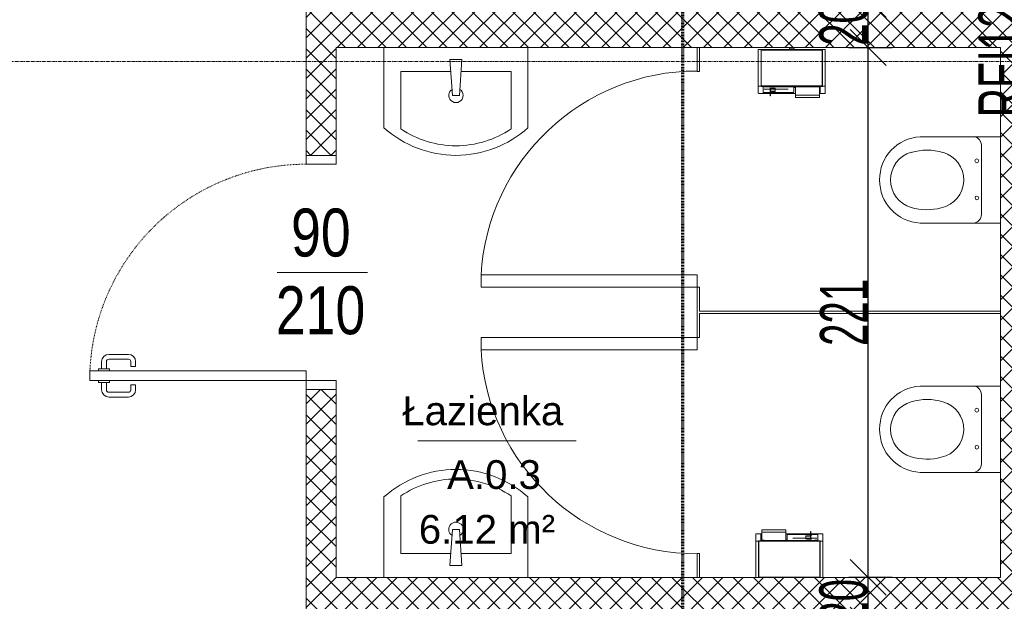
# Model space of a CAD drawing. Header units: millimetres. Extents: x -56965 to 15328, y -25411 to 16900.
# Tile 31 of 69: x -40712 to -36607, y 124 to 2550. Entities that reach past the tile are written whole.
import ezdxf

# ---------------------------------------------------------------- set-up
doc = ezdxf.new("R2010")
doc.units = ezdxf.units.MM
doc.linetypes.add('Kreska', pattern=[6.35, 3.175, -3.175])
doc.linetypes.add('Linia siatki', pattern=[22.225, 12.7, -3.175, 3.175, -3.175])
for name, color, linetype, lineweight in [('A-ANNO-DIMS', 7, 'Continuous', 5), ('A-AREA-IDEN', 7, 'Continuous', 5), ('A-DOOR', 7, 'Continuous', 5), ('A-DOOR-FRAM', 7, 'Continuous', 5), ('A-DOOR-HDLN', 7, 'Kreska', 5), ('A-DOOR-IDEN', 7, 'Continuous', 5), ('A-WALL', 7, 'Continuous', 5), ('A-WALL-FNSH', 7, 'Continuous', 35), ('A-WALL-IDEN', 7, 'Continuous', 5), ('A-WALL-PATT', 7, 'Continuous', 35), ('G-ANNO-SYMB', 7, 'Continuous', 5), ('P-SANR-FIXT', 7, 'Continuous', 5), ('Q-SPCQ', 7, 'Continuous', 5), ('S-GRID', 7, 'Continuous', 5)]:
    doc.layers.add(name, color=color, linetype=linetype, lineweight=lineweight)
doc.styles.add('Arial_1', font='arial.ttf', dxfattribs={"width": 0.8, "height": 200})
doc.styles.add('Arial_3', font='arial.ttf', dxfattribs={"height": 120})
doc.styles.add('Arial_4', font='arial.ttf', dxfattribs={"width": 0.6, "height": 200})
doc.dimstyles.new('standard_wielkość_otworów', dxfattribs={"dimscale": 304.8, "dimtxt": 204.05188, "dimasz": 0.492126, "dimexe": 0.328084, "dimexo": 0.0625, "dimgap": 0, "dimtad": 1, "dimdec": 0, "dimlfac": 0.1, "dimzin": 0, "dimdsep": 46, "dimtxsty": 'Arial_4', "dimblk1": 'OBLIQUE', "dimblk2": 'OBLIQUE', "dimsah": 1, "dimcen": 0.09, "dimazin": 0, "dimtfac": 1, "dimtdec": 4, "dimtix": 1, "dimtmove": 0, "dimatfit": 3, "dimfxl": 0.328084, "dimfxlon": 1, "dimtvp": 1, "dimtolj": 1, "dimtzin": 0, "dimarcsym": 2})
pattern_1 = [(45, (0, 1348.477), (-42.42641, 42.42641), []), (135, (0, 1348.477), (-42.42641, -42.42641), [])]

# ---------------------------------------------------------------- blocks, each defined once
blk = doc.blocks.new('ARC_DOOR - ARC_DOOR_90 x 211-1704874-PARTER')
at = {"layer": 'A-DOOR'}
for p, q in [((-451, 964.5), (-411, 964.5)), ((-451, 964.5), (-451, 62.5)), ((-411, 964.5), (-411, 62.5)), ((-459, 914.5), (-490, 914.5)), ((-459, 927), (-451, 927)), ((-459, 882), (-459, 927)), ((-403, 927), (-411, 927)), ((-403, 882), (-403, 927)), ((-403, 914.5), (-372, 914.5)), ((-520, 803.1), (-520, 884.5)), ((-500, 803.1), (-500, 884.5)), ((-459, 894.5), (-490, 894.5)), ((-451, 882), (-459, 882)), ((-411, 882), (-403, 882)), ((-403, 894.5), (-372, 894.5)), ((-362, 803.1), (-362, 884.5)), ((-342, 803.1), (-342, 884.5)), ((-469, 793.1), (-490, 793.1)), ((-469, 773.1), (-469, 793.1)), ((-393, 773.1), (-393, 793.1)), ((-393, 793.1), (-372, 793.1)), ((-469, 773.1), (-490, 773.1)), ((-393, 773.1), (-372, 773.1)), ((-411, 62.5), (-451, 62.5))]:
    blk.add_line(p, q, dxfattribs=at)
for centre, radius, start, end in [((-490, 884.5), 30, 90, 180), ((-372, 884.5), 30, 0, 90), ((-490, 884.5), 10, 90, 180), ((-372, 884.5), 10, 0, 90), ((-490, 803.1), 30, 180, 270), ((-490, 803.1), 10, 180, 270), ((-372, 803.1), 30, 270, 0), ((-372, 803.1), 10, 270, 0)]:
    blk.add_arc(centre, radius, start, end, dxfattribs=at)
at = {"layer": 'A-DOOR-FRAM'}
for p, q in [((-451, 62.5), (-488, 62.5)), ((-488, 62.5), (-488, -62.5)), ((-451, -62.5), (-451, 62.5)), ((488, 62.5), (451, 62.5)), ((451, 62.5), (451, -62.5)), ((488, -62.5), (488, 62.5)), ((-488, -62.5), (-451, -62.5)), ((451, -62.5), (488, -62.5))]:
    blk.add_line(p, q, dxfattribs=at)
at = {"layer": 'A-DOOR-HDLN'}
blk.add_arc((-451, 62.5), 902, 360, 90, dxfattribs=at)
blk = doc.blocks.new('M_Jednoskrzydłowe płytowe - 90-1701238-PARTER')
at = {"layer": 'A-DOOR'}
for p, q in [((399, 5), (399, 905.2)), ((450, 905.2), (399, 905.2)), ((450, 5), (450, 905.2)), ((450, 5), (399, 5))]:
    blk.add_line(p, q, dxfattribs=at)
blk.add_arc((450, 5), 901.7, 93.2424, 180, dxfattribs=at)
blk = doc.blocks.new('M_Jednoskrzydłowe płytowe - 90-1696395-PARTER')
at = {"layer": 'A-DOOR'}
for p, q in [((399, -5), (399, -905.2)), ((450, -5), (399, -5)), ((450, -5), (450, -905.2)), ((450, -905.2), (399, -905.2))]:
    blk.add_line(p, q, dxfattribs=at)
blk.add_arc((450, -5), 901.7, 180, 266.7576, dxfattribs=at)
blk = doc.blocks.new('ARC_LAVATORY_ARRAY - ARC_LAVATORY_ARRAY-1695681-PARTER')
at = {"layer": 'P-SANR-FIXT', "color": 13, "true_color": 0xcb6b69}
for p, q in [((-1094.9, 470), (-1094.9, 135)), ((-735.1, 135), (-735.1, 470)), ((-54.9, 470), (-54.9, 135)), ((304.9, 135), (304.9, 470)), ((-1059.2, 214.5), (-769.7, 214.5)), ((-19.2, 214.5), (270.3, 214.5))]:
    blk.add_line(p, q, dxfattribs=at)
for centre, radius in [((-989.9, 233), 7.49), ((-835.3, 233.2), 8.05), ((50.1, 233), 7.49), ((204.7, 233.2), 8.05)]:
    blk.add_circle(centre, radius, dxfattribs=at)
for centre, radius, start, end in [((-917.1, 460.6), 178.1, 89.3247, 176.9745), ((-917.1, 460.6), 178.1, 89.3247, 176.9745), ((-912.9, 460.6), 178.1, 3.0255, 90.6753), ((-912.9, 460.6), 178.1, 3.0255, 90.6753), ((122.9, 460.6), 178.1, 89.3247, 176.9745), ((122.9, 460.6), 178.1, 89.3247, 176.9745), ((127.1, 460.6), 178.1, 3.0255, 90.6753), ((127.1, 460.6), 178.1, 3.0255, 90.6753), ((-915, 473.7), 119.7, 15.9136, 164.0864), ((125, 473.7), 119.7, 15.9136, 164.0864), ((-799.8, 440.9), 239.5, 164.0864, 194.3367), ((-1031, 440.6), 240.2, 344.0864, 15.9136), ((240.2, 440.9), 239.5, 164.0864, 194.3367), ((9, 440.6), 240.2, 344.0864, 15.9136), ((-915, 407.6), 119.7, 192.5656, 344.0864), ((125, 407.6), 119.7, 192.5656, 344.0864), ((-1059.2, 250.3), 35.8, 184.8473, 270), ((-19.2, 250.3), 35.8, 184.8473, 270), ((-769.7, 250.3), 35.8, 270, 345.3093), ((270.3, 250.3), 35.8, 270, 345.3093)]:
    blk.add_arc(centre, radius, start, end, dxfattribs=at)
blk = doc.blocks.new('ZZZ OHy Umywalka ___FK_04_0 - przykład-1698587-PARTER')
at = {"layer": 'P-SANR-FIXT', "color": 13, "true_color": 0xcb6b69}
for p, q in [((-175, 435.4), (-175, 100)), ((-105, 200), (-105, 439.4)), ((355, 439.4), (355, 200)), ((425, 100), (425, 435.4)), ((110.5, 300), (100, 150)), ((110.5, 300), (139.5, 300)), ((150, 150), (139.5, 300)), ((103.5, 200), (-105, 200)), ((355, 200), (146.5, 200)), ((150, 150), (100, 150))]:
    blk.add_line(p, q, dxfattribs=at)
for centre, radius, start, end in [((125, 100), 450, 90, 131.8103), ((125, 100), 450, 48.1897, 90), ((125, 100), 410, 90, 124.1233), ((125, 100), 410, 55.8767, 90), ((125, 300), 30, 45, 225), ((125, 300), 30, 303.0422, 45), ((125, 300), 30, 225, 236.9578)]:
    blk.add_arc(centre, radius, start, end, dxfattribs=at)
blk = doc.blocks.new('ARC_TOILET PAPER DISPENCER - ARC TOILET PAPER DISPENCER-V38-PARTER')
at = {"layer": 'Q-SPCQ'}
for p, q in [((-140, 91.5), (-140, -61.7)), ((-136.5, 91.5), (-140, 91.5)), ((-136.5, 91.5), (136.5, 91.5)), ((-128, -61), (-128, 90)), ((-128, 90), (128, 90)), ((-127, 89), (127, 89)), ((-127, -60.5), (-127, 89)), ((-10, 94.3), (-10, 91.5)), ((-6.3, 96.3), (6.3, 96.3)), ((-6.3, 96.3), (6.3, 96.3)), ((10, 91.5), (10, 94.3)), ((127, 89), (127, -60.5)), ((128, 90), (128, -61)), ((140, 91.5), (136.5, 91.5)), ((140, -61.7), (140, 91.5)), ((-140, -90.8), (-140, -61.7)), ((-136.5, -61), (-128, -61)), ((-128, -61), (-128, -62.5)), ((-128, -62.5), (128, -62.5)), ((-127, -60.5), (127, -60.5)), ((-118.5, -64.5), (-104.8, -64.5)), ((-118.5, -90), (-118.5, -64.8)), ((-118.5, -88.5), (-118.5, -65)), ((-115, -73.5), (-15, -73.5)), ((-104.8, -64.5), (-98.8, -64.3)), ((-98.8, -64.3), (-98.8, -63.7)), ((-98.8, -63.7), (-98.5, -63.7)), ((-98.5, -63.7), (98.5, -63.7)), ((-98.5, -63.7), (-98.5, -63.7)), ((-92, -69.7), (-89.4, -69.7)), ((-89.8, -71.8), (-89.8, -85.3)), ((-89.4, -69.7), (-72.5, -69.7)), ((-88.6, -85.3), (-88.6, -71.8)), ((-68.5, -70.5), (-68.5, -82.7)), ((9, -65), (9, -64)), ((9, -65), (9, -88.5)), ((9, -66.7), (15, -66.7)), ((15, -98.5), (15, -63.7)), ((98.5, -63.7), (98.8, -63.7)), ((98.5, -63.7), (98.5, -63.7)), ((98.8, -63.7), (98.8, -64.3)), ((98.8, -64.3), (104.8, -64.5)), ((104.8, -64.5), (118.5, -64.5)), ((115, -64.5), (115, -98.5)), ((115, -66.7), (118.5, -66.7)), ((118.5, -64.5), (118.5, -90)), ((128, -61), (136.5, -61)), ((128, -62.5), (128, -61)), ((140, -61.7), (140, -90.8)), ((-89.8, -91.5), (-136.5, -91.5)), ((-118.5, -88.6), (9, -88.6)), ((-89.8, -85.3), (-89.8, -88.9)), ((-89.8, -88.9), (-89.8, -85.6)), ((-89.8, -88.9), (-89.8, -101.5)), ((-89.8, -101.5), (-88.6, -101.5)), ((-89.8, -101.5), (-89.8, -101.5)), ((-72.5, -83.5), (-88.8, -83.5)), ((-72.5, -82.3), (-88.6, -82.3)), ((-88.6, -88.9), (-88.6, -85.3)), ((-88.6, -85.6), (-88.6, -88.9)), ((-88.6, -101.5), (-88.6, -88.9)), ((15, -91.5), (-88.6, -91.5)), ((-88.6, -101.5), (-88.6, -101.5)), ((9, -88.6), (9, -88.5)), ((15, -98.5), (115, -98.5)), ((15, -98.8), (15, -108.5)), ((15, -108.5), (115, -108.5)), ((136.5, -91.5), (115, -91.5)), ((115, -108.5), (115, -98.8))]:
    blk.add_line(p, q, dxfattribs=at)
at = {"layer": 'Q-SPCQ', "flags": 128}
for points in [[(-10, 94.3), (-10, 94.3), (-10, 94.4), (-10, 94.5), (-10, 94.6), (-10, 94.7), (-9.9, 94.7), (-9.9, 94.8), (-9.9, 94.9), (-9.9, 95), (-9.8, 95), (-9.8, 95.1), (-9.8, 95.2), (-9.7, 95.3), (-9.7, 95.3), (-9.7, 95.4), (-9.6, 95.5), (-9.6, 95.5), (-9.5, 95.6), (-9.4, 95.6), (-9.4, 95.7), (-9.3, 95.8), (-9.3, 95.8), (-9.2, 95.9), (-9.1, 95.9), (-9.1, 95.9), (-9, 96), (-8.9, 96), (-8.9, 96.1), (-8.8, 96.1), (-8.7, 96.1), (-8.6, 96.2), (-8.6, 96.2), (-8.5, 96.2), (-8.4, 96.2), (-8.3, 96.2), (-8.3, 96.2), (-8.2, 96.3), (-8.1, 96.3), (-8, 96.3), (-8, 96.3)], [(-8, 96.3), (-8, 96.3), (-8, 96.3), (-7.9, 96.3), (-7.9, 96.3), (-7.8, 96.3), (-7.8, 96.3), (-7.7, 96.3), (-7.6, 96.3), (-7.5, 96.3), (-7.4, 96.3), (-7.2, 96.3), (-7.1, 96.3), (-6.9, 96.3), (-6.8, 96.3), (-6.6, 96.3), (-6.4, 96.3), (-6.2, 96.3), (-6, 96.3), (-5.8, 96.3), (-5.6, 96.3), (-5.3, 96.3), (-5.1, 96.3), (-4.8, 96.3), (-4.6, 96.3), (-4.3, 96.3), (-4, 96.3), (-3.8, 96.3), (-3.5, 96.3), (-3.2, 96.3), (-2.9, 96.3), (-2.6, 96.3), (-2.3, 96.3), (-2, 96.3), (-1.7, 96.3), (-1.4, 96.3), (-1, 96.3), (-0.7, 96.3), (-0.4, 96.3), (-0.1, 96.3), (0.2, 96.3), (0.6, 96.3), (0.9, 96.3), (1.2, 96.3), (1.5, 96.3), (1.8, 96.3), (2.1, 96.3), (2.4, 96.3), (2.7, 96.3), (3, 96.3), (3.3, 96.3), (3.6, 96.3), (3.9, 96.3), (4.2, 96.3), (4.4, 96.3), (4.7, 96.3), (5, 96.3), (5.2, 96.3), (5.4, 96.3), (5.7, 96.3), (5.9, 96.3), (6.1, 96.3), (6.3, 96.3), (6.5, 96.3), (6.7, 96.3), (6.9, 96.3), (7, 96.3), (7.2, 96.3), (7.3, 96.3), (7.4, 96.3), (7.5, 96.3), (7.6, 96.3), (7.7, 96.3), (7.8, 96.3), (7.9, 96.3), (7.9, 96.3), (8, 96.3), (8, 96.3), (8, 96.3)], [(8, 96.3), (8, 96.3), (8, 96.3), (7.9, 96.3), (7.9, 96.3), (7.8, 96.3), (7.8, 96.3), (7.7, 96.3), (7.6, 96.3), (7.5, 96.3), (7.4, 96.3), (7.2, 96.3), (7.1, 96.3), (6.9, 96.3), (6.8, 96.3), (6.6, 96.3), (6.4, 96.3), (6.2, 96.3), (6, 96.3), (5.8, 96.3), (5.6, 96.3), (5.3, 96.3), (5.1, 96.3), (4.8, 96.3), (4.6, 96.3), (4.3, 96.3), (4, 96.3), (3.8, 96.3), (3.5, 96.3), (3.2, 96.3), (2.9, 96.3), (2.6, 96.3), (2.3, 96.3), (2, 96.3), (1.7, 96.3), (1.4, 96.3), (1, 96.3), (0.7, 96.3), (0.4, 96.3), (0.1, 96.3), (-0.2, 96.3), (-0.6, 96.3), (-0.9, 96.3), (-1.2, 96.3), (-1.5, 96.3), (-1.8, 96.3), (-2.1, 96.3), (-2.4, 96.3), (-2.7, 96.3), (-3, 96.3), (-3.3, 96.3), (-3.6, 96.3), (-3.9, 96.3), (-4.2, 96.3), (-4.4, 96.3), (-4.7, 96.3), (-5, 96.3), (-5.2, 96.3), (-5.4, 96.3), (-5.7, 96.3), (-5.9, 96.3), (-6.1, 96.3), (-6.3, 96.3), (-6.5, 96.3), (-6.7, 96.3), (-6.9, 96.3), (-7, 96.3), (-7.2, 96.3), (-7.3, 96.3), (-7.4, 96.3), (-7.5, 96.3), (-7.6, 96.3), (-7.7, 96.3), (-7.8, 96.3), (-7.9, 96.3), (-7.9, 96.3), (-8, 96.3), (-8, 96.3), (-8, 96.3)], [(-6.3, 96.3), (-6.3, 96.3), (-6.3, 96.3), (-6.3, 96.4), (-6.2, 96.4), (-6.2, 96.4), (-6.2, 96.4), (-6.1, 96.5), (-6.1, 96.5), (-6.1, 96.5), (-6, 96.5), (-6, 96.6), (-6, 96.6), (-5.9, 96.6), (-5.9, 96.6), (-5.9, 96.6), (-5.8, 96.6), (-5.8, 96.7), (-5.7, 96.7), (-5.7, 96.7), (-5.7, 96.7), (-5.6, 96.7), (-5.6, 96.7), (-5.5, 96.7), (-5.5, 96.7), (-5.5, 96.7)], [(-5.5, 96.7), (-5.5, 96.7), (-5.5, 96.7), (-5.5, 96.7), (-5.4, 96.7), (-5.4, 96.7), (-5.3, 96.7), (-5.3, 96.7), (-5.2, 96.7), (-5.1, 96.7), (-5.1, 96.7), (-5, 96.7), (-4.9, 96.7), (-4.8, 96.7), (-4.7, 96.7), (-4.5, 96.7), (-4.4, 96.7), (-4.3, 96.7), (-4.1, 96.7), (-4, 96.7), (-3.8, 96.7), (-3.7, 96.7), (-3.5, 96.7), (-3.3, 96.7), (-3.2, 96.7), (-3, 96.7), (-2.8, 96.7), (-2.6, 96.7), (-2.4, 96.7), (-2.2, 96.7), (-2, 96.7), (-1.8, 96.7), (-1.6, 96.7), (-1.4, 96.7), (-1.2, 96.7), (-0.9, 96.7), (-0.7, 96.7), (-0.5, 96.7), (-0.3, 96.7), (-0.1, 96.7), (0.2, 96.7), (0.4, 96.7), (0.6, 96.7), (0.8, 96.7), (1, 96.7), (1.2, 96.7), (1.5, 96.7), (1.7, 96.7), (1.9, 96.7), (2.1, 96.7), (2.3, 96.7), (2.5, 96.7), (2.7, 96.7), (2.9, 96.7), (3.1, 96.7), (3.2, 96.7), (3.4, 96.7), (3.6, 96.7), (3.7, 96.7), (3.9, 96.7), (4.1, 96.7), (4.2, 96.7), (4.3, 96.7), (4.5, 96.7), (4.6, 96.7), (4.7, 96.7), (4.8, 96.7), (4.9, 96.7), (5, 96.7), (5.1, 96.7), (5.2, 96.7), (5.3, 96.7), (5.3, 96.7), (5.4, 96.7), (5.4, 96.7), (5.4, 96.7), (5.5, 96.7), (5.5, 96.7), (5.5, 96.7)], [(5.5, 96.7), (5.5, 96.7), (5.5, 96.7), (5.5, 96.7), (5.4, 96.7), (5.4, 96.7), (5.3, 96.7), (5.3, 96.7), (5.2, 96.7), (5.1, 96.7), (5.1, 96.7), (5, 96.7), (4.9, 96.7), (4.8, 96.7), (4.7, 96.7), (4.5, 96.7), (4.4, 96.7), (4.3, 96.7), (4.1, 96.7), (4, 96.7), (3.8, 96.7), (3.7, 96.7), (3.5, 96.7), (3.3, 96.7), (3.2, 96.7), (3, 96.7), (2.8, 96.7), (2.6, 96.7), (2.4, 96.7), (2.2, 96.7), (2, 96.7), (1.8, 96.7), (1.6, 96.7), (1.4, 96.7), (1.2, 96.7), (0.9, 96.7), (0.7, 96.7), (0.5, 96.7), (0.3, 96.7), (0.1, 96.7), (-0.2, 96.7), (-0.4, 96.7), (-0.6, 96.7), (-0.8, 96.7), (-1, 96.7), (-1.2, 96.7), (-1.5, 96.7), (-1.7, 96.7), (-1.9, 96.7), (-2.1, 96.7), (-2.3, 96.7), (-2.5, 96.7), (-2.7, 96.7), (-2.9, 96.7), (-3.1, 96.7), (-3.2, 96.7), (-3.4, 96.7), (-3.6, 96.7), (-3.7, 96.7), (-3.9, 96.7), (-4.1, 96.7), (-4.2, 96.7), (-4.3, 96.7), (-4.5, 96.7), (-4.6, 96.7), (-4.7, 96.7), (-4.8, 96.7), (-4.9, 96.7), (-5, 96.7), (-5.1, 96.7), (-5.2, 96.7), (-5.3, 96.7), (-5.3, 96.7), (-5.4, 96.7), (-5.4, 96.7), (-5.4, 96.7), (-5.5, 96.7), (-5.5, 96.7), (-5.5, 96.7)], [(5.5, 96.7), (5.5, 96.7), (5.6, 96.7), (5.6, 96.7), (5.7, 96.7), (5.7, 96.7), (5.7, 96.7), (5.8, 96.7), (5.8, 96.6), (5.9, 96.6), (5.9, 96.6), (5.9, 96.6), (6, 96.6), (6, 96.6), (6, 96.5), (6.1, 96.5), (6.1, 96.5), (6.1, 96.5), (6.2, 96.5), (6.2, 96.4), (6.2, 96.4), (6.2, 96.4), (6.3, 96.3), (6.3, 96.3), (6.3, 96.3), (6.3, 96.3)], [(8, 96.3), (8.1, 96.3), (8.2, 96.3), (8.2, 96.3), (8.3, 96.2), (8.4, 96.2), (8.5, 96.2), (8.6, 96.2), (8.6, 96.2), (8.7, 96.1), (8.8, 96.1), (8.9, 96.1), (8.9, 96), (9, 96), (9.1, 96), (9.1, 95.9), (9.2, 95.9), (9.3, 95.8), (9.3, 95.8), (9.4, 95.7), (9.4, 95.7), (9.5, 95.6), (9.5, 95.5), (9.6, 95.5), (9.6, 95.4), (9.7, 95.3), (9.7, 95.3), (9.8, 95.2), (9.8, 95.1), (9.8, 95.1), (9.9, 95), (9.9, 94.9), (9.9, 94.8), (9.9, 94.8), (10, 94.7), (10, 94.6), (10, 94.5), (10, 94.4), (10, 94.4), (10, 94.3), (10, 94.3)], [(-140, -61.7), (-139.9, -61.6), (-139.7, -61.4), (-139.2, -61.3), (-138.7, -61.2), (-138, -61.1), (-137.3, -61), (-136.5, -61)], [(136.5, -61), (137.3, -61), (138, -61.1), (138.7, -61.2), (139.2, -61.3), (139.7, -61.4), (139.9, -61.6), (140, -61.7)], [(-136.5, -91.5), (-137.3, -91.5), (-138, -91.4), (-138.7, -91.3), (-139.2, -91.2), (-139.7, -91.1), (-139.9, -90.9), (-140, -90.8)], [(140, -90.8), (139.9, -90.9), (139.7, -91.1), (139.2, -91.2), (138.7, -91.3), (138, -91.4), (137.3, -91.5), (136.5, -91.5)]]:
    blk.add_lwpolyline(points, dxfattribs=at)
at = {"layer": 'Q-SPCQ'}
for centre, major_axis, ratio, start_param, end_param in [((-92, -71.8), (2.2, 0), 0.979146, 0, 1.570796), ((-92, -71.8), (3.4, 0), 0.979146, 0, 0.703721), ((-72.5, -70.5), (-4, 0), 0.203156, 3.141593, 4.712389), ((-72.5, -81.5), (-4, 0), 0.203156, 1.570796, 3.141593), ((-92, -85.6), (2.2, 0), 0.979146, 0.261799, 1.570796), ((-92, -85.6), (3.4, 0), 0.979146, 0.920489, 1.137258), ((-72.5, -82.7), (4, 0), 0.203156, 4.712389, 6.283185)]:
    blk.add_ellipse(centre, major_axis=major_axis, ratio=ratio, start_param=start_param, end_param=end_param, dxfattribs=at)
blk = doc.blocks.new('ARC_TOILET PAPER DISPENCER - ARC TOILET PAPER DISPENCER-V39-PARTER')
at = {"layer": 'Q-SPCQ'}
for p, q in [((-140, 90), (-140, -61.7)), ((-128, -61), (-128, 90)), ((-127, 89), (127, 89)), ((-127, -60.5), (-127, 89)), ((127, 89), (127, -60.5)), ((128, 90), (128, -61)), ((140, -61.7), (140, 90)), ((-140, -90.8), (-140, -61.7)), ((-136.5, -61), (-128, -61)), ((-128, -61), (-128, -62.5)), ((-128, -62.5), (128, -62.5)), ((-127, -60.5), (127, -60.5)), ((-118.5, -64.5), (-104.8, -64.5)), ((-118.5, -90), (-118.5, -64.8)), ((-118.5, -88.5), (-118.5, -65)), ((-115, -73.5), (-15, -73.5)), ((-104.8, -64.5), (-98.8, -64.3)), ((-98.8, -64.3), (-98.8, -63.7)), ((-98.8, -63.7), (-98.5, -63.7)), ((-98.5, -63.7), (98.5, -63.7)), ((-98.5, -63.7), (-98.5, -63.7)), ((-92, -69.7), (-89.4, -69.7)), ((-89.8, -71.8), (-89.8, -85.3)), ((-89.4, -69.7), (-72.5, -69.7)), ((-88.6, -85.3), (-88.6, -71.8)), ((-68.5, -70.5), (-68.5, -82.7)), ((9, -65), (9, -64)), ((9, -65), (9, -88.5)), ((9, -66.7), (15, -66.7)), ((15, -98.5), (15, -63.7)), ((98.5, -63.7), (98.8, -63.7)), ((98.5, -63.7), (98.5, -63.7)), ((98.8, -63.7), (98.8, -64.3)), ((98.8, -64.3), (104.8, -64.5)), ((104.8, -64.5), (118.5, -64.5)), ((115, -64.5), (115, -98.5)), ((115, -66.7), (118.5, -66.7)), ((118.5, -64.5), (118.5, -90)), ((128, -61), (136.5, -61)), ((128, -62.5), (128, -61)), ((140, -61.7), (140, -90.8)), ((-89.8, -91.5), (-136.5, -91.5)), ((-118.5, -88.6), (9, -88.6)), ((-89.8, -85.3), (-89.8, -88.9)), ((-89.8, -88.9), (-89.8, -85.6)), ((-89.8, -88.9), (-89.8, -101.5)), ((-89.8, -101.5), (-88.6, -101.5)), ((-89.8, -101.5), (-89.8, -101.5)), ((-72.5, -83.5), (-88.8, -83.5)), ((-72.5, -82.3), (-88.6, -82.3)), ((-88.6, -88.9), (-88.6, -85.3)), ((-88.6, -85.6), (-88.6, -88.9)), ((-88.6, -101.5), (-88.6, -88.9)), ((15, -91.5), (-88.6, -91.5)), ((-88.6, -101.5), (-88.6, -101.5)), ((9, -88.6), (9, -88.5)), ((15, -98.5), (115, -98.5)), ((15, -98.8), (15, -108.5)), ((15, -108.5), (115, -108.5)), ((136.5, -91.5), (115, -91.5)), ((115, -108.5), (115, -98.8))]:
    blk.add_line(p, q, dxfattribs=at)
at = {"layer": 'Q-SPCQ', "flags": 128}
for points in [[(-140, -61.7), (-139.9, -61.6), (-139.7, -61.4), (-139.2, -61.3), (-138.7, -61.2), (-138, -61.1), (-137.3, -61), (-136.5, -61)], [(136.5, -61), (137.3, -61), (138, -61.1), (138.7, -61.2), (139.2, -61.3), (139.7, -61.4), (139.9, -61.6), (140, -61.7)], [(-136.5, -91.5), (-137.3, -91.5), (-138, -91.4), (-138.7, -91.3), (-139.2, -91.2), (-139.7, -91.1), (-139.9, -90.9), (-140, -90.8)], [(140, -90.8), (139.9, -90.9), (139.7, -91.1), (139.2, -91.2), (138.7, -91.3), (138, -91.4), (137.3, -91.5), (136.5, -91.5)]]:
    blk.add_lwpolyline(points, dxfattribs=at)
at = {"layer": 'Q-SPCQ'}
for centre, major_axis, ratio, start_param, end_param in [((-92, -71.8), (2.2, 0), 0.979146, 0, 1.570796), ((-92, -71.8), (3.4, 0), 0.979146, 0, 0.703721), ((-72.5, -70.5), (-4, 0), 0.203156, 3.141593, 4.712389), ((-72.5, -81.5), (-4, 0), 0.203156, 1.570796, 3.141593), ((-92, -85.6), (2.2, 0), 0.979146, 0.261799, 1.570796), ((-92, -85.6), (3.4, 0), 0.979146, 0.920489, 1.137258), ((-72.5, -82.7), (4, 0), 0.203156, 4.712389, 6.283185)]:
    blk.add_ellipse(centre, major_axis=major_axis, ratio=ratio, start_param=start_param, end_param=end_param, dxfattribs=at)
blk = doc.blocks.new('AN_pomieszczenia - Room Tag With Area-359654-PARTER')
at = {"layer": 'A-AREA-IDEN'}
for p in [(-3.295, 0), (3.295, 0)]:
    blk.add_line(p, (0, 0), dxfattribs=at)
blk = doc.blocks.new('_Oblique')
at = {"color": 0, "linetype": 'ByBlock', "lineweight": -2}
blk.add_line((-0.5, -0.5), (0.5, 0.5), dxfattribs=at)
blk = doc.blocks.new('DIMBLOCK96-PARTER')
at = {"layer": 'A-ANNO-DIMS', "color": 0, "lineweight": -2, "transparency": 16777216}
for p, q in [((-37256.1, 224.1), (-37075.1, 224.1)), ((-37175.1, 24.1), (-37175.1, 224.1)), ((-37256.1, 24.1), (-37075.1, 24.1))]:
    blk.add_line(p, q, dxfattribs=at)
at = {"layer": 'Defpoints', "color": 0, "transparency": 16777216}
for p in [(-37275.1, 224.1), (-37175.1, 224.1), (-37275.1, 24.1)]:
    blk.add_point(p, dxfattribs=at)
at = {"layer": 'A-ANNO-DIMS', "color": 0, "lineweight": -2, "transparency": 16777216, "xscale": 150, "yscale": 150, "zscale": 150}
for p, rotation in [((-37175.1, 224.1), 90), ((-37175.1, 24.1), 270)]:
    blk.add_blockref('_Oblique', p, dxfattribs=dict(at, rotation=rotation))
at = {"layer": 'A-ANNO-DIMS', "color": 0, "transparency": 16777216, "insert": (-37277.2, 124.1), "char_height": 200, "width": 218.492, "attachment_point": 5, "rotation": 90, "style": 'Arial_4'}
blk.add_mtext('\\A1;20', dxfattribs=at)
blk = doc.blocks.new('DIMBLOCK97-PARTER')
at = {"layer": 'A-ANNO-DIMS', "color": 0, "lineweight": -2, "transparency": 16777216}
for p, q in [((-37256.1, 2434.1), (-37075.1, 2434.1)), ((-37175.1, 224.1), (-37175.1, 2434.1)), ((-37256.1, 224.1), (-37075.1, 224.1))]:
    blk.add_line(p, q, dxfattribs=at)
at = {"layer": 'Defpoints', "color": 0, "transparency": 16777216}
for p in [(-37275.1, 2434.1), (-37175.1, 2434.1), (-37275.1, 224.1)]:
    blk.add_point(p, dxfattribs=at)
at = {"layer": 'A-ANNO-DIMS', "color": 0, "lineweight": -2, "transparency": 16777216, "xscale": 150, "yscale": 150, "zscale": 150}
for p, rotation in [((-37175.1, 2434.1), 90), ((-37175.1, 224.1), 270)]:
    blk.add_blockref('_Oblique', p, dxfattribs=dict(at, rotation=rotation))
at = {"layer": 'A-ANNO-DIMS', "color": 0, "transparency": 16777216, "insert": (-37275.5, 1329.1), "char_height": 200, "width": 327.739, "attachment_point": 5, "rotation": 90, "style": 'Arial_4'}
blk.add_mtext('\\A1;221', dxfattribs=at)
blk = doc.blocks.new('DIMBLOCK98-PARTER')
at = {"layer": 'A-ANNO-DIMS', "color": 0, "lineweight": -2, "transparency": 16777216}
for p, q in [((-37256.1, 2634.1), (-37075.1, 2634.1)), ((-37175.1, 2434.1), (-37175.1, 2634.1)), ((-37256.1, 2434.1), (-37075.1, 2434.1))]:
    blk.add_line(p, q, dxfattribs=at)
at = {"layer": 'Defpoints', "color": 0, "transparency": 16777216}
for p in [(-37275.1, 2634.1), (-37175.1, 2634.1), (-37275.1, 2434.1)]:
    blk.add_point(p, dxfattribs=at)
at = {"layer": 'A-ANNO-DIMS', "color": 0, "lineweight": -2, "transparency": 16777216, "xscale": 150, "yscale": 150, "zscale": 150}
for p, rotation in [((-37175.1, 2634.1), 90), ((-37175.1, 2434.1), 270)]:
    blk.add_blockref('_Oblique', p, dxfattribs=dict(at, rotation=rotation))
at = {"layer": 'A-ANNO-DIMS', "color": 0, "transparency": 16777216, "insert": (-37277.2, 2534.1), "char_height": 200, "width": 218.492, "attachment_point": 5, "rotation": 90, "style": 'Arial_4'}
blk.add_mtext('\\A1;20', dxfattribs=at)
blk = doc.blocks.new('DIMBLOCK109-PARTER')
at = {"layer": 'A-ANNO-DIMS', "color": 0, "lineweight": -2, "transparency": 16777216}
for p, q in [((-40926.1, 1008.1), (-41107.1, 1008.1)), ((-41007.1, -891.9), (-41007.1, 1008.1)), ((-39484.3, -891.9), (-41107.1, -891.9))]:
    blk.add_line(p, q, dxfattribs=at)
at = {"layer": 'Defpoints', "color": 0, "transparency": 16777216}
for p in [(-41007.1, 1008.1), (-40907.1, 1008.1), (-39465.3, -891.9)]:
    blk.add_point(p, dxfattribs=at)
at = {"layer": 'A-ANNO-DIMS', "color": 0, "lineweight": -2, "transparency": 16777216, "xscale": 150, "yscale": 150, "zscale": 150}
for p, rotation in [((-41007.1, 1008.1), 90), ((-41007.1, -891.9), 270)]:
    blk.add_blockref('_Oblique', p, dxfattribs=dict(at, rotation=rotation))
at = {"layer": 'A-ANNO-DIMS', "color": 0, "transparency": 16777216, "insert": (-41109.2, 58.1), "char_height": 200, "width": 327.739, "attachment_point": 5, "rotation": 90, "style": 'Arial_4'}
blk.add_mtext('\\A1;190', dxfattribs=at)
blk = doc.blocks.new('ODr Oznaczenie drzwi ___FK_4_0 - pb flip-907458-PARTER')
at = {"layer": 'A-DOOR-IDEN'}
blk.add_line((0, 1.939), (0, -1.834), dxfattribs=at)

msp = doc.modelspace()

# ---------------------------------------------------------------- hatches: boundary and pattern name
at = {"layer": 'A-WALL-PATT', "lineweight": 5, "true_color": 0x008000}
h = msp.add_hatch(dxfattribs=at)
h.set_pattern_fill('FP_3', color=96, style=0, pattern_type=2)
h.set_pattern_definition(pattern_1)
h.paths.add_polyline_path([(-39518.41602, -3430.93049), (-39393.41602, -3430.93049), (-39393.41602, -1867.93049), (-39518.41602, -1867.93049), (-39518.41602, -2406.74655)])
h.paths.add_polyline_path([(-39518.41602, -891.93049), (-39393.41602, -891.93049), (-39393.41602, 1008.06951), (-39518.41602, 1008.06951), (-39518.41602, -834.09144)])
h.paths.add_polyline_path([(-39455.91602, 1984.06951), (-39393.41602, 1984.06951), (-39393.41602, 3328.06951), (-39518.41602, 3328.06951), (-39518.41602, 1984.06951)])
h.paths.add_polyline_path([(-39393.41602, 4304.06951), (-39393.41602, 4754.06951), (-39518.41602, 4754.06951), (-39518.41602, 4304.06951), (-39455.91602, 4304.06951)])
h = msp.add_hatch(dxfattribs=at)
h.set_pattern_fill('FP_3', color=96, style=0, pattern_type=2)
h.set_pattern_definition(pattern_1)
h.paths.add_polyline_path([(-36353.41602, -2095.93049), (-36353.41602, 24.06951), (-36623.41602, 24.06951), (-36623.41602, -2095.93049)])
h.paths.add_polyline_path([(-36623.41602, 224.06951), (-36353.41602, 224.06951), (-36353.41602, 2434.06951), (-36623.41602, 2434.06951), (-36623.41602, 738.56368)])
h.paths.add_polyline_path([(-36353.41602, 2634.06951), (-36353.41602, 4754.06951), (-36623.41602, 4754.06951), (-36623.41602, 2634.06951)])
h = msp.add_hatch(dxfattribs=at)
h.set_pattern_fill('FP_3', color=96, style=0, pattern_type=2)
h.set_pattern_definition(pattern_1)
h.paths.add_polyline_path([(-36634.99102, 2434.06951), (-36353.41602, 2434.06951), (-36353.41602, 2634.06951), (-39393.41602, 2634.06951), (-39393.41602, 2434.06951), (-37322.49102, 2434.06951)])
h = msp.add_hatch(dxfattribs=at)
h.set_pattern_fill('FP_3', color=96, style=0, pattern_type=2)
h.set_pattern_definition(pattern_1)
h.paths.add_polyline_path([(-36353.41602, 24.06951), (-36353.41602, 224.06951), (-39393.41602, 224.06951), (-39393.41602, 24.06951), (-36623.41602, 24.06951)])

# ---------------------------------------------------------------- linework, layer by layer
at = {"layer": 'A-WALL'}
for p, q in [((-37878.41602, 2434.06951), (-37888.41602, 2434.06951)), ((-36623.41602, 1324.06951), (-36623.41602, 1334.06951)), ((-37888.41602, 224.06951), (-37878.41602, 224.06951))]:
    msp.add_line(p, q, dxfattribs=at)
at = {"layer": 'A-WALL-FNSH', "lineweight": 5}
for p, q in [((-39518.41602, 3328.06951), (-39518.41602, 1984.06951)), ((-39393.41602, 1984.06951), (-39393.41602, 2434.06951)), ((-39393.41602, 2434.06951), (-37888.41602, 2434.06951)), ((-37888.41602, 2434.06951), (-37888.41602, 2334.06951)), ((-37878.41602, 2334.06951), (-37878.41602, 2434.06951)), ((-37878.41602, 2434.06951), (-36623.41602, 2434.06951)), ((-36623.41602, 2434.06951), (-36623.41602, 1334.06951)), ((-37888.41602, 2334.06951), (-37878.41602, 2334.06951)), ((-39518.41602, 1984.06951), (-39393.41602, 1984.06951)), ((-37888.41602, 1434.06951), (-37888.41602, 1224.06951)), ((-37878.41602, 1434.06951), (-37888.41602, 1434.06951)), ((-37878.41602, 1334.06951), (-37878.41602, 1434.06951)), ((-36623.41602, 1334.06951), (-37878.41602, 1334.06951)), ((-37878.41602, 1224.06951), (-37878.41602, 1324.06951)), ((-37878.41602, 1324.06951), (-36623.41602, 1324.06951)), ((-36623.41602, 1324.06951), (-36623.41602, 224.06951)), ((-37888.41602, 1224.06951), (-37878.41602, 1224.06951)), ((-39518.41602, 1008.06951), (-39518.41602, -891.93049)), ((-39393.41602, 1008.06951), (-39518.41602, 1008.06951)), ((-39393.41602, 224.06951), (-39393.41602, 1008.06951)), ((-37888.41602, 324.06951), (-37888.41602, 224.06951)), ((-37878.41602, 324.06951), (-37888.41602, 324.06951)), ((-37878.41602, 224.06951), (-37878.41602, 324.06951)), ((-37888.41602, 224.06951), (-39393.41602, 224.06951)), ((-36623.41602, 224.06951), (-37878.41602, 224.06951))]:
    msp.add_line(p, q, dxfattribs=at)
at = {"layer": 'G-ANNO-SYMB', "linetype": 'Kreska', "lineweight": 70}
msp.add_line((-37949.42839, 16899.9889), (-37949.42839, -23051.36354), dxfattribs=at)
at = {"layer": 'S-GRID', "linetype": 'Linia siatki'}
msp.add_line((-55866.74056, 2375.59255), (1287.74041, 2375.59255), dxfattribs=at)

# ---------------------------------------------------------------- block references
at = {"layer": 'A-AREA-IDEN', "xscale": 99.99999999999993, "yscale": 99.99999999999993, "zscale": 99.99999999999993}
msp.add_blockref('AN_pomieszczenia - Room Tag With Area-359654-PARTER', (-38722.16723, 793.10904), dxfattribs=at)
at = {"layer": 'A-DOOR'}
for name, p, rotation in [('M_Jednoskrzydłowe płytowe - 90-1696395-PARTER', (-37883.41602, 1884.06951), 269.9999999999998), ('ARC_DOOR - ARC_DOOR_90 x 211-1704874-PARTER', (-39455.91602, 1496.06951), 90), ('M_Jednoskrzydłowe płytowe - 90-1701238-PARTER', (-37883.41602, 774.06951), 89.99999999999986)]:
    msp.add_blockref(name, p, dxfattribs=dict(at, rotation=rotation))
at = {"layer": 'A-DOOR-IDEN', "xscale": 99.99999999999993, "yscale": 99.99999999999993, "zscale": 99.99999999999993, "rotation": 270.0000000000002}
msp.add_blockref('ODr Oznaczenie drzwi ___FK_4_0 - pb flip-907458-PARTER', (-39455.91602, 1496.06951), dxfattribs=at)
at = {"layer": 'P-SANR-FIXT', "color": 13, "true_color": 0xcb6b69}
for name, p, rotation in [('ZZZ OHy Umywalka ___FK_04_0 - przykład-1698587-PARTER', (-38768.41602, 2534.06951), 180), ('ARC_LAVATORY_ARRAY - ARC_LAVATORY_ARRAY-1695681-PARTER', (-36488.41602, 1756.56951), 89.99999999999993)]:
    msp.add_blockref(name, p, dxfattribs=dict(at, rotation=rotation))
msp.add_blockref('ZZZ OHy Umywalka ___FK_04_0 - przykład-1698587-PARTER', (-39018.41602, 124.06951), dxfattribs=at)
at = {"layer": 'Q-SPCQ'}
msp.add_blockref('ARC_TOILET PAPER DISPENCER - ARC TOILET PAPER DISPENCER-V38-PARTER', (-37493.41602, 2334.06951), dxfattribs=at)
at = {"layer": 'Q-SPCQ', "rotation": 180}
msp.add_blockref('ARC_TOILET PAPER DISPENCER - ARC TOILET PAPER DISPENCER-V39-PARTER', (-37503.41602, 314.06951), dxfattribs=at)

# ---------------------------------------------------------------- texts
at = {"layer": 'A-AREA-IDEN', "char_height": 120, "attachment_point": 1, "style": 'Arial_3'}
for s, insert, width in [('Łazienka', (-39116.91165, 978.47531), 865.8225), ('A.0.3', (-38930.33142, 712.69026), 513.08), ('6.12 m²', (-39048.28665, 484.37564), 737.5525)]:
    msp.add_mtext(s, dxfattribs=dict(at, insert=insert, width=width))
at = {"layer": 'A-DOOR-IDEN', "char_height": 200, "attachment_point": 1, "style": 'Arial_1'}
for s, insert, width in [('90', (-39580.90767, 1762.10078), 307.848), ('210', (-39644.40767, 1437.9862), 461.772)]:
    msp.add_mtext(s, dxfattribs=dict(at, insert=insert, width=width))
at = {"layer": 'A-WALL-IDEN', "color": 1, "true_color": 0xff0000, "insert": (-36715.27507, 2143.42256), "char_height": 200, "width": 692.658, "attachment_point": 1, "rotation": 90, "style": 'Arial_4'}
msp.add_mtext('REI120', dxfattribs=at)

# ---------------------------------------------------------------- dimensions: what is measured, and where the dimension line sits
at = {"layer": 'A-ANNO-DIMS', "color": 250, "true_color": 0x303030}
for base, p1, p2, override, picture, middle in [((-37175.13314, 2634.06951), (-37275.13314, 2434.06951), (-37275.13314, 2634.06951), {"dimpost": '<>', "dimfxl": 200}, 'DIMBLOCK98-PARTER', (-37277.24774, 2534.06951)), ((-37175.13314, 2434.06951), (-37275.13314, 224.06951), (-37275.13314, 2434.06951), {"dimpost": '<>', "dimfxl": 2210}, 'DIMBLOCK97-PARTER', (-37275.54242, 1329.06951)), ((-41007.07097, 1008.06951), (-39465.26532, -891.93049), (-40907.07097, 1008.06951), {"dimpost": '<>', "dimfxl": 2385.121279}, 'DIMBLOCK109-PARTER', (-41109.18557, 58.06951)), ((-37175.13314, 224.06951), (-37275.13314, 24.06951), (-37275.13314, 224.06951), {"dimpost": '<>', "dimfxl": 200}, 'DIMBLOCK96-PARTER', (-37277.24774, 124.06951))]:
    dim = msp.add_linear_dim(base=base, p1=p1, p2=p2, angle=90, dimstyle='standard_wielkość_otworów', override=override, dxfattribs=at)
    dim.commit()
    dim.dimension.update_dxf_attribs({"geometry": picture, "text_midpoint": middle})

doc.saveas('drawing.dxf')
